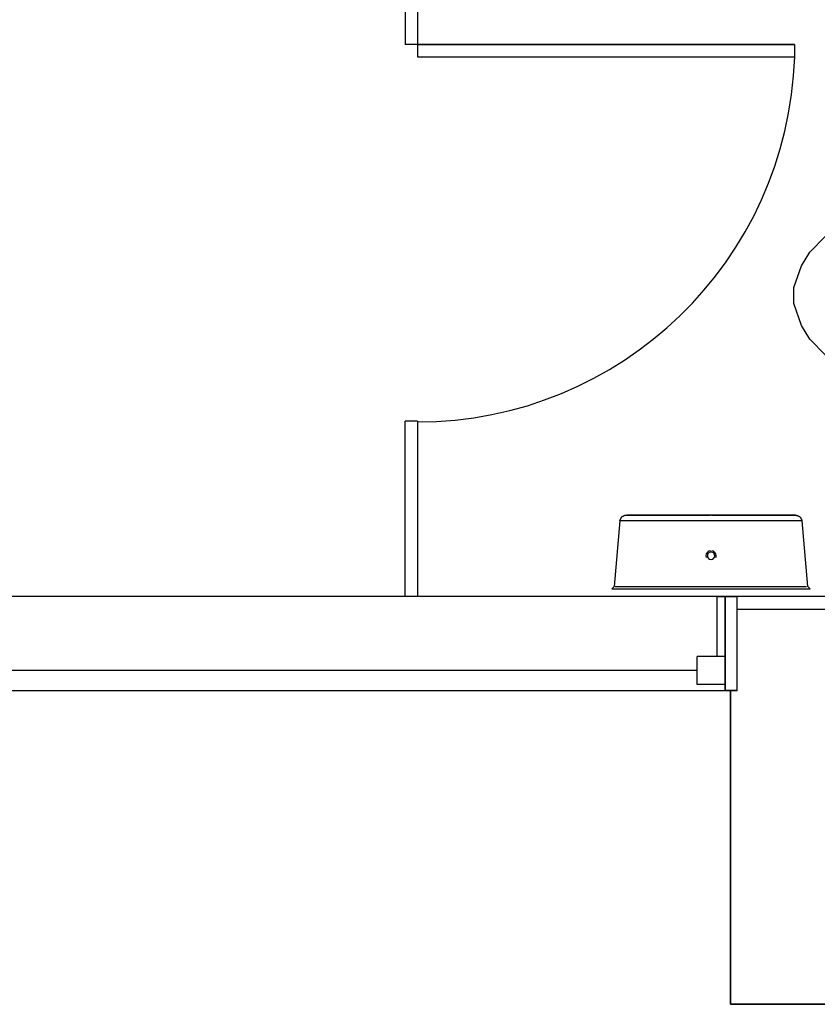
# Model space of a CAD drawing. Header units: millimetres. Extents: x 7 to 269, y 1 to 169.
# Tile 51 of 115: x 79.57 to 80.84, y 27.08 to 28.65. Entities that reach past the tile are written whole.
import ezdxf

# ---------------------------------------------------------------- set-up
doc = ezdxf.new("R2010")
doc.units = ezdxf.units.MM
doc.header["$MEASUREMENT"] = 0
doc.layers.add('Layout - Marco Polo', color=252, linetype='Continuous', lineweight=25)
doc.layers.add('Parede - Marco Polo', color=7, linetype='Continuous')

msp = doc.modelspace()

# ---------------------------------------------------------------- linework, layer by layer
at = {"layer": 'Layout - Marco Polo'}
for p, q in [((80.1839, 28.9903), (80.1839, 28.6068)), ((80.2039, 28.7063), (80.2039, 28.6068)), ((80.2039, 28.6068), (80.1839, 28.6068)), ((80.8049, 28.6068), (80.1839, 28.6068)), ((80.2039, 28.6068), (80.2039, 28.5868)), ((80.2039, 28.6068), (80.2039, 28.5868)), ((80.2039, 28.6068), (80.8049, 28.6068)), ((80.8049, 28.6068), (80.8049, 28.5868)), ((80.8049, 28.6068), (80.8049, 28.5868)), ((80.2039, 28.5868), (80.8049, 28.5868)), ((80.2039, 28.5868), (80.8049, 28.5868)), ((80.8294, 28.2758), (80.8543, 28.3013)), ((80.8163, 28.2538), (80.8294, 28.2758)), ((80.8038, 28.2193), (80.8163, 28.2538)), ((80.8038, 28.1938), (80.8038, 28.2193)), ((80.8163, 28.1588), (80.8038, 28.1938)), ((80.8294, 28.1368), (80.8163, 28.1588)), ((80.8543, 28.1113), (80.8294, 28.1368)), ((80.1839, 27.7268), (80.1839, 28.0063)), ((80.2039, 28.0063), (80.1839, 28.0063)), ((80.2039, 28.0063), (80.2039, 27.7268)), ((80.5263, 27.8473), (80.5173, 27.7428)), ((80.6719, 27.8473), (80.5279, 27.8473)), ((80.8158, 27.8473), (80.6719, 27.8473)), ((80.8263, 27.7428), (80.8174, 27.8473)), ((80.5173, 27.7428), (80.5138, 27.7393)), ((80.5138, 27.7393), (80.6719, 27.7393)), ((80.5189, 27.7428), (80.6719, 27.7428)), ((80.6719, 27.7428), (80.8243, 27.7428)), ((80.6719, 27.7393), (80.8298, 27.7393)), ((80.8298, 27.7393), (80.8263, 27.7428)), ((80.6944, 27.7268), (76.5823, 27.7268)), ((80.6813, 27.7268), (80.6813, 27.6313)), ((80.6813, 27.7268), (80.7133, 27.7268)), ((80.6944, 27.7268), (80.6944, 27.5768)), ((80.6944, 27.5768), (80.6944, 27.7268)), ((80.7133, 27.7268), (80.6944, 27.7268)), ((81.6133, 27.7268), (80.7133, 27.7268)), ((80.6499, 27.5868), (80.6499, 27.6313)), ((80.6944, 27.6313), (80.6499, 27.6313)), ((80.6944, 27.6313), (80.6813, 27.6313)), ((80.6944, 27.5868), (80.6944, 27.6313)), ((80.6944, 27.6313), (80.6944, 27.5768)), ((80.6499, 27.6088), (76.6268, 27.6088)), ((76.5823, 27.5768), (80.6944, 27.5768)), ((80.6944, 27.5868), (80.6499, 27.5868)), ((80.7133, 27.5768), (80.6944, 27.5768)), ((80.6944, 27.5768), (80.7133, 27.5768))]:
    msp.add_line(p, q, dxfattribs=at)
for points in [[(80.5263, 27.8473), (80.5263, 27.8478), (80.5268, 27.8483), (80.5268, 27.8488), (80.5268, 27.8493), (80.5273, 27.8498), (80.5273, 27.8498), (80.5273, 27.8503), (80.5279, 27.8508), (80.5279, 27.8513), (80.5279, 27.8513), (80.5284, 27.8518), (80.5284, 27.8523), (80.5289, 27.8523), (80.5293, 27.8528), (80.5293, 27.8533), (80.5298, 27.8533), (80.5298, 27.8538), (80.5303, 27.8543), (80.5309, 27.8543), (80.5314, 27.8548), (80.5314, 27.8548), (80.5318, 27.8548), (80.5323, 27.8553), (80.5328, 27.8553), (80.5328, 27.8558), (80.5333, 27.8558), (80.5339, 27.8558), (80.5344, 27.8563), (80.5349, 27.8563), (80.5353, 27.8563), (80.5353, 27.8563), (80.5358, 27.8563), (80.5363, 27.8563), (80.5369, 27.8563), (80.5374, 27.8563)], [(80.6719, 27.8563), (80.6663, 27.8563), (80.6608, 27.8563), (80.6559, 27.8563), (80.6504, 27.8563), (80.6448, 27.8563), (80.6398, 27.8563), (80.6349, 27.8563), (80.6294, 27.8563), (80.6243, 27.8563), (80.6193, 27.8563), (80.6144, 27.8563), (80.6098, 27.8563), (80.6048, 27.8563), (80.6003, 27.8563), (80.5958, 27.8563), (80.5914, 27.8563), (80.5874, 27.8563), (80.5833, 27.8563), (80.5794, 27.8563), (80.5754, 27.8563), (80.5718, 27.8563), (80.5683, 27.8563), (80.5649, 27.8563), (80.5614, 27.8563), (80.5589, 27.8563), (80.5558, 27.8563), (80.5533, 27.8563), (80.5508, 27.8563), (80.5483, 27.8563), (80.5463, 27.8563), (80.5443, 27.8563), (80.5429, 27.8563), (80.5413, 27.8563), (80.5404, 27.8563), (80.5393, 27.8563), (80.5383, 27.8563), (80.5378, 27.8563), (80.5374, 27.8563), (80.5374, 27.8563), (80.5374, 27.8563)], [(80.5374, 27.8563), (80.5374, 27.8563), (80.5378, 27.8563), (80.5383, 27.8563), (80.5388, 27.8563), (80.5399, 27.8563), (80.5413, 27.8563), (80.5423, 27.8563), (80.5438, 27.8563), (80.5459, 27.8563), (80.5478, 27.8563), (80.5498, 27.8563), (80.5523, 27.8563), (80.5549, 27.8563), (80.5579, 27.8563), (80.5609, 27.8563), (80.5639, 27.8563), (80.5674, 27.8563), (80.5709, 27.8563), (80.5743, 27.8563), (80.5778, 27.8563), (80.5819, 27.8563), (80.5858, 27.8563), (80.5904, 27.8563), (80.5948, 27.8563), (80.5994, 27.8563), (80.6038, 27.8563), (80.6084, 27.8563), (80.6133, 27.8563), (80.6179, 27.8563), (80.6228, 27.8563), (80.6278, 27.8563), (80.6334, 27.8563), (80.6384, 27.8563), (80.6439, 27.8563), (80.6488, 27.8563), (80.6543, 27.8563), (80.6594, 27.8563), (80.6649, 27.8563), (80.6703, 27.8563)], [(80.8063, 27.8563), (80.8063, 27.8563), (80.8058, 27.8563), (80.8054, 27.8563), (80.8043, 27.8563), (80.8038, 27.8563), (80.8023, 27.8563), (80.8013, 27.8563), (80.7994, 27.8563), (80.7978, 27.8563), (80.7959, 27.8563), (80.7934, 27.8563), (80.7913, 27.8563), (80.7883, 27.8563), (80.7858, 27.8563), (80.7828, 27.8563), (80.7798, 27.8563), (80.7763, 27.8563), (80.7729, 27.8563), (80.7694, 27.8563), (80.7653, 27.8563), (80.7618, 27.8563), (80.7574, 27.8563), (80.7533, 27.8563), (80.7489, 27.8563), (80.7443, 27.8563), (80.7398, 27.8563), (80.7353, 27.8563), (80.7304, 27.8563), (80.7253, 27.8563), (80.7203, 27.8563), (80.7154, 27.8563), (80.7104, 27.8563), (80.7053, 27.8563), (80.6998, 27.8563), (80.6949, 27.8563), (80.6893, 27.8563), (80.6839, 27.8563), (80.6788, 27.8563), (80.6733, 27.8563), (80.6719, 27.8563)], [(80.6728, 27.8563), (80.6773, 27.8563), (80.6823, 27.8563), (80.6878, 27.8563), (80.6933, 27.8563), (80.6984, 27.8563), (80.7039, 27.8563), (80.7088, 27.8563), (80.7143, 27.8563), (80.7193, 27.8563), (80.7244, 27.8563), (80.7293, 27.8563), (80.7338, 27.8563), (80.7388, 27.8563), (80.7433, 27.8563), (80.7478, 27.8563), (80.7518, 27.8563), (80.7563, 27.8563), (80.7604, 27.8563), (80.7643, 27.8563), (80.7683, 27.8563), (80.7719, 27.8563), (80.7754, 27.8563), (80.7789, 27.8563), (80.7818, 27.8563), (80.7849, 27.8563), (80.7878, 27.8563), (80.7904, 27.8563), (80.7929, 27.8563), (80.7953, 27.8563), (80.7973, 27.8563), (80.7989, 27.8563), (80.8008, 27.8563), (80.8023, 27.8563), (80.8033, 27.8563), (80.8043, 27.8563), (80.8054, 27.8563), (80.8058, 27.8563), (80.8063, 27.8563), (80.8063, 27.8563), (80.8063, 27.8563)], [(80.8063, 27.8563), (80.8068, 27.8563), (80.8073, 27.8563), (80.8079, 27.8563), (80.8083, 27.8563), (80.8083, 27.8558), (80.8089, 27.8558), (80.8093, 27.8558), (80.8098, 27.8558), (80.8103, 27.8553), (80.8103, 27.8553), (80.8109, 27.8553), (80.8114, 27.8548), (80.8118, 27.8548), (80.8123, 27.8548), (80.8123, 27.8543), (80.8128, 27.8543), (80.8133, 27.8538), (80.8139, 27.8533), (80.8139, 27.8533), (80.8143, 27.8528), (80.8143, 27.8528), (80.8149, 27.8523), (80.8149, 27.8518), (80.8153, 27.8518), (80.8153, 27.8513), (80.8158, 27.8508), (80.8158, 27.8503), (80.8163, 27.8498), (80.8163, 27.8498), (80.8163, 27.8493), (80.8169, 27.8488), (80.8169, 27.8483), (80.8169, 27.8478), (80.8169, 27.8478), (80.8174, 27.8473)]]:
    msp.add_lwpolyline(points, dxfattribs=at)
for centre, radius, start, end in [((80.2039, 28.6068), 0.6017, 270, 358.095), ((80.6719, 27.7918), 0.00813, 97.8463, 179.949), ((80.6719, 27.7918), 0.0059, 359.949, 179.949), ((80.6719, 27.7918), 0.00813, 359.949, 82.0524), ((80.6719, 27.7918), 0.00813, 179.949, 199.896), ((80.6719, 27.7918), 0.0059, 179.949, 359.949), ((80.6719, 27.7918), 0.00813, 340.003, 359.949)]:
    msp.add_arc(centre, radius, start, end, dxfattribs=at)
at = {"layer": 'Parede - Marco Polo'}
for p, q in [((80.7133, 27.5768), (80.7133, 27.7268)), ((80.7133, 27.7068), (81.6334, 27.7068)), ((80.7028, 27.0768), (80.7028, 27.5768)), ((80.7034, 27.0768), (80.7034, 27.5768)), ((80.7028, 27.0768), (82.2533, 27.0768)), ((82.2533, 27.0768), (80.7034, 27.0768))]:
    msp.add_line(p, q, dxfattribs=at)

doc.saveas('drawing.dxf')
